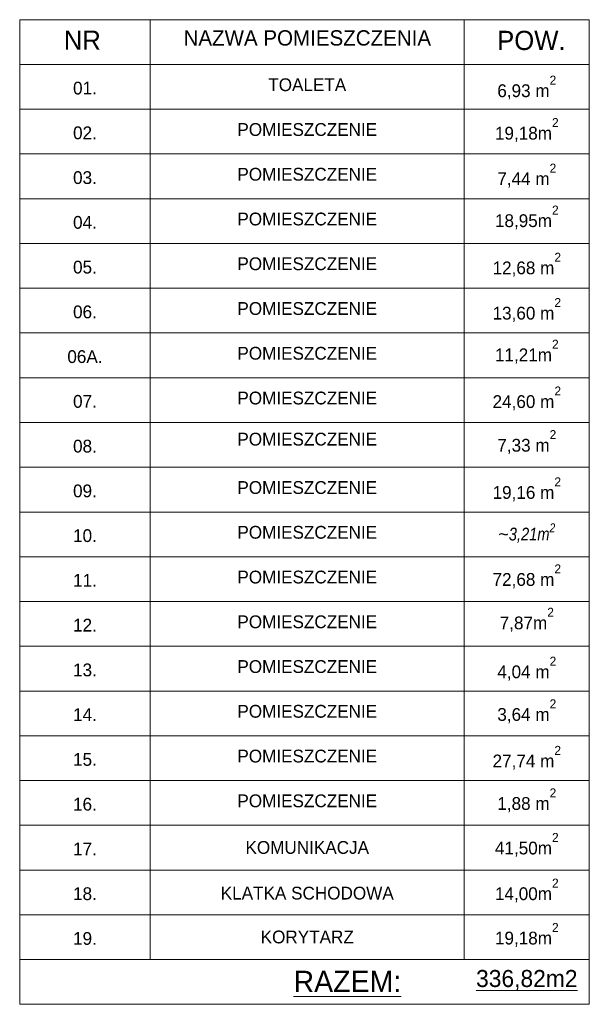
# Model space of a CAD drawing. Header units: metres. Extents: x 7506757 to 756746378, y 5735207 to 582114514.
# Tile 106 of 256: x 7721464 to 7728141, y 5798178 to 5809728. Entities that reach past the tile are written whole.
import ezdxf

# ---------------------------------------------------------------- set-up
doc = ezdxf.new("R2010")
doc.units = ezdxf.units.M
doc.header["$MEASUREMENT"] = 0
for name, color, linetype, lineweight in [('2D - Ogolne1', 7, 'CONTINUOUS', 13), ('2D - Ogolne46', 7, 'CONTINUOUS', 18), ('m_ociany1', 7, 'CONTINUOUS', 13), ('opis1', 7, 'CONTINUOUS', 13)]:
    doc.layers.add(name, color=color, linetype=linetype, lineweight=lineweight)
doc.styles.add('GENERATED_STYLE_1', font='arial.ttf')
doc.styles.add('GENERATED_STYLE_2', font='txt')
doc.styles.add('GENERATED_STYLE_4', font='txt')

msp = doc.modelspace()

# ---------------------------------------------------------------- linework, layer by layer
at = {"layer": 'm_ociany1', "linetype": 'Continuous'}
for p, q in [((7721463.5, 5809728.3), (7728141.3, 5809728.3)), ((7721463.5, 5809728.3), (7721463.5, 5798178.3)), ((7722993.3, 5809728.3), (7722993.3, 5798703.3)), ((7726675.9, 5809728.3), (7726675.9, 5798703.3)), ((7728141.3, 5809728.3), (7728141.3, 5798178.3)), ((7721463.5, 5809203.3), (7728141.3, 5809203.3)), ((7721463.5, 5808678.3), (7728141.3, 5808678.3)), ((7721463.5, 5808153.3), (7728141.3, 5808153.3)), ((7721463.5, 5807628.3), (7728141.3, 5807628.3)), ((7721463.5, 5807103.3), (7728141.3, 5807103.3)), ((7721463.5, 5806578.3), (7728141.3, 5806578.3)), ((7721463.5, 5806053.3), (7728141.3, 5806053.3)), ((7721463.5, 5805528.3), (7728141.3, 5805528.3)), ((7721463.5, 5805003.3), (7728141.3, 5805003.3)), ((7721463.5, 5804478.3), (7728141.3, 5804478.3)), ((7721463.5, 5803953.3), (7728141.3, 5803953.3)), ((7721463.5, 5803428.3), (7728141.3, 5803428.3)), ((7721463.5, 5802903.3), (7728141.3, 5802903.3)), ((7721463.5, 5802378.3), (7728141.3, 5802378.3)), ((7721463.5, 5801853.3), (7728141.3, 5801853.3)), ((7721463.5, 5801328.3), (7728141.3, 5801328.3)), ((7721463.5, 5800803.3), (7728141.3, 5800803.3)), ((7721463.5, 5800278.3), (7728141.3, 5800278.3)), ((7721463.5, 5799753.3), (7728141.3, 5799753.3)), ((7721463.5, 5799228.3), (7728141.3, 5799228.3)), ((7721463.5, 5798703.3), (7728141.3, 5798703.3)), ((7721463.5, 5798703.3), (7728141.3, 5798703.3)), ((7721463.5, 5798178.3), (7728141.3, 5798178.3))]:
    msp.add_line(p, q, dxfattribs=at)

# ---------------------------------------------------------------- texts
at = {"layer": '2D - Ogolne1', "linetype": 'Continuous', "insert": (7727408.6, 5803568.5), "char_height": 150, "attachment_point": 8, "style": 'GENERATED_STYLE_1'}
msp.add_mtext('\\A1;{\\fArial|b0|i0|c238|p38;~\\fArial Narrow Europa Środkowa|b0|i1|c0|p34;3,21m\\A1{\\H0.7x;\\S2^  ;}}', dxfattribs=at)
at = {"layer": '2D - Ogolne46', "linetype": 'Continuous'}
for s, insert, char_height, attachment_point, style in [('{POW.}', (7727061, 5809369.5), 225, 7, 'GENERATED_STYLE_4'), ('{6,93 m\\A1{\\H0.7x;\\S2^  ;}}', (7727408.6, 5808792.4), 150, 8, 'GENERATED_STYLE_2'), ('{19,18m\\A1{\\H0.7x;\\S2^  ;}}', (7727408.6, 5808294.1), 150, 8, 'GENERATED_STYLE_2'), ('{7,44 m\\A1{\\H0.7x;\\S2^  ;}}', (7727408.6, 5807759.8), 150, 8, 'GENERATED_STYLE_2'), ('{18,95m\\A1{\\H0.7x;\\S2^  ;}}', (7727408.6, 5807267.8), 150, 8, 'GENERATED_STYLE_2'), ('{12,68 m\\A1{\\H0.7x;\\S2^  ;}}', (7727408.6, 5806714.1), 150, 8, 'GENERATED_STYLE_2'), ('{13,60 m\\A1{\\H0.7x;\\S2^  ;}}', (7727408.6, 5806183), 150, 8, 'GENERATED_STYLE_2'), ('{11,21m\\A1{\\H0.7x;\\S2^  ;}}', (7727408.6, 5805693.9), 150, 8, 'GENERATED_STYLE_2'), ('{24,60 m\\A1{\\H0.7x;\\S2^  ;}}', (7727408.6, 5805145.4), 150, 8, 'GENERATED_STYLE_2'), ('{7,33 m\\A1{\\H0.7x;\\S2^  ;}}', (7727408.6, 5804633.3), 150, 8, 'GENERATED_STYLE_2'), ('{19,16 m\\A1{\\H0.7x;\\S2^  ;}}', (7727408.6, 5804079.6), 150, 8, 'GENERATED_STYLE_2'), ('{72,68 m\\A1{\\H0.7x;\\S2^  ;}}', (7727408.6, 5803059), 150, 8, 'GENERATED_STYLE_2'), ('{7,87m\\A1{\\H0.7x;\\S2^  ;}}', (7727408.6, 5802549.3), 150, 8, 'GENERATED_STYLE_2'), ('{4,04 m\\A1{\\H0.7x;\\S2^  ;}}', (7727408.6, 5801975.7), 150, 8, 'GENERATED_STYLE_2'), ('{3,64 m\\A1{\\H0.7x;\\S2^  ;}}', (7727408.6, 5801475.7), 150, 8, 'GENERATED_STYLE_2'), ('{27,74 m\\A1{\\H0.7x;\\S2^  ;}}', (7727408.6, 5800929.8), 150, 8, 'GENERATED_STYLE_2'), ('{1,88 m\\A1{\\H0.7x;\\S2^  ;}}', (7727408.6, 5800431.3), 150, 8, 'GENERATED_STYLE_2'), ('{41,50m\\A1{\\H0.7x;\\S2^  ;}}', (7727408.6, 5799908.6), 150, 8, 'GENERATED_STYLE_2'), ('{14,00m\\A1{\\H0.7x;\\S2^  ;}}', (7727408.6, 5799372.9), 150, 8, 'GENERATED_STYLE_2'), ('{19,18m\\A1{\\H0.7x;\\S2^  ;}}', (7727408.6, 5798852.5), 150, 8, 'GENERATED_STYLE_2')]:
    msp.add_mtext(s, dxfattribs=dict(at, insert=insert, char_height=char_height, attachment_point=attachment_point, style=style))
at = {"layer": 'opis1', "linetype": 'Continuous'}
for s, insert, char_height, attachment_point, style in [('{NR}', (7721980.5, 5809600.9), 225, 1, 'GENERATED_STYLE_4'), ('{NAZWA POMIESZCZENIA}', (7724835.1, 5809604.7), 180, 2, 'GENERATED_STYLE_4'), ('{01.}', (7722228.4, 5809001), 150, 2, 'GENERATED_STYLE_2'), ('{TOALETA}', (7724834.6, 5809040.3), 150, 2, 'GENERATED_STYLE_2'), ('{POMIESZCZENIE}', (7724834.6, 5808515.3), 150, 2, 'GENERATED_STYLE_2'), ('{02.}', (7722228.4, 5808476), 150, 2, 'GENERATED_STYLE_2'), ('{03.}', (7722228.4, 5807951), 150, 2, 'GENERATED_STYLE_2'), ('{POMIESZCZENIE}', (7724834.6, 5807990.3), 150, 2, 'GENERATED_STYLE_2'), ('{POMIESZCZENIE}', (7724834.6, 5807465.3), 150, 2, 'GENERATED_STYLE_2'), ('{04.}', (7722228.4, 5807426), 150, 2, 'GENERATED_STYLE_2'), ('{05.}', (7722228.4, 5806901), 150, 2, 'GENERATED_STYLE_2'), ('{POMIESZCZENIE}', (7724834.6, 5806940.3), 150, 2, 'GENERATED_STYLE_2'), ('{POMIESZCZENIE}', (7724834.6, 5806415.3), 150, 2, 'GENERATED_STYLE_2'), ('{06.}', (7722228.4, 5806376), 150, 2, 'GENERATED_STYLE_2'), ('{06A.}', (7722228.4, 5805851), 150, 2, 'GENERATED_STYLE_2'), ('{POMIESZCZENIE}', (7724834.6, 5805890.3), 150, 2, 'GENERATED_STYLE_2'), ('{07.}', (7722228.4, 5805326), 150, 2, 'GENERATED_STYLE_2'), ('{POMIESZCZENIE}', (7724834.6, 5805365.3), 150, 2, 'GENERATED_STYLE_2'), ('{08.}', (7722228.4, 5804801), 150, 2, 'GENERATED_STYLE_2'), ('{POMIESZCZENIE}', (7724834.6, 5804883), 150, 2, 'GENERATED_STYLE_2'), ('{09.}', (7722228.4, 5804276), 150, 2, 'GENERATED_STYLE_2'), ('{POMIESZCZENIE}', (7724834.6, 5804315.3), 150, 2, 'GENERATED_STYLE_2'), ('{POMIESZCZENIE}', (7724834.6, 5803790.3), 150, 2, 'GENERATED_STYLE_2'), ('{10.}', (7722228.4, 5803751), 150, 2, 'GENERATED_STYLE_2'), ('{11.}', (7722228.4, 5803226), 150, 2, 'GENERATED_STYLE_2'), ('{POMIESZCZENIE}', (7724834.6, 5803265.3), 150, 2, 'GENERATED_STYLE_2'), ('{POMIESZCZENIE}', (7724834.6, 5802740.3), 150, 2, 'GENERATED_STYLE_2'), ('{12.}', (7722228.4, 5802701), 150, 2, 'GENERATED_STYLE_2'), ('{13.}', (7722228.4, 5802176), 150, 2, 'GENERATED_STYLE_2'), ('{POMIESZCZENIE}', (7724834.6, 5802215.3), 150, 2, 'GENERATED_STYLE_2'), ('{POMIESZCZENIE}', (7724834.6, 5801690.3), 150, 2, 'GENERATED_STYLE_2'), ('{14.}', (7722228.4, 5801651), 150, 2, 'GENERATED_STYLE_2'), ('{15.}', (7722228.4, 5801126), 150, 2, 'GENERATED_STYLE_2'), ('{POMIESZCZENIE}', (7724834.6, 5801165.3), 150, 2, 'GENERATED_STYLE_2'), ('{POMIESZCZENIE}', (7724834.6, 5800640.3), 150, 2, 'GENERATED_STYLE_2'), ('{16.}', (7722228.4, 5800601), 150, 2, 'GENERATED_STYLE_2'), ('{17.}', (7722228.4, 5800076), 150, 2, 'GENERATED_STYLE_2'), ('{KOMUNIKACJA}', (7724834.6, 5800093.4), 150, 2, 'GENERATED_STYLE_2'), ('{18.}', (7722228.4, 5799551), 150, 2, 'GENERATED_STYLE_2'), ('{KLATKA SCHODOWA}', (7724834.6, 5799557.7), 150, 2, 'GENERATED_STYLE_2'), ('{19.}', (7722228.4, 5799026), 150, 2, 'GENERATED_STYLE_2'), ('{KORYTARZ}', (7724834.6, 5799043.4), 150, 2, 'GENERATED_STYLE_2'), ('{\\LRAZEM:}', (7724673.5, 5798571.5), 250, 1, 'GENERATED_STYLE_4'), ('\\L336,82m2', (7727408.6, 5798581.1), 200, 2, 'GENERATED_STYLE_4')]:
    msp.add_mtext(s, dxfattribs=dict(at, insert=insert, char_height=char_height, attachment_point=attachment_point, style=style))

doc.saveas('drawing.dxf')
